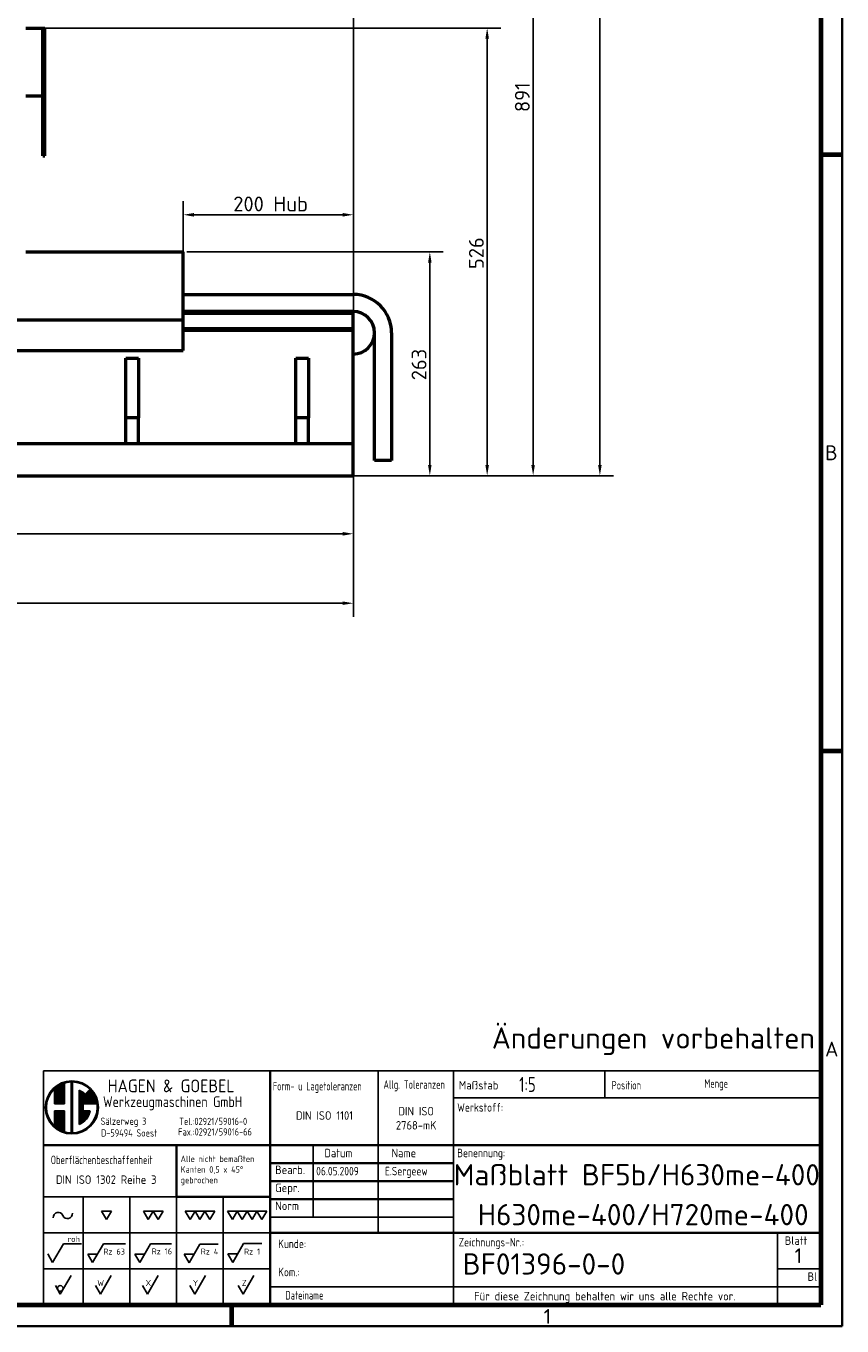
# Model space of a CAD drawing. Header units: millimetres. Extents: x 25 to 5920, y 25 to 4183.
# Tile 7 of 11: x 4960 to 5920, y 25 to 1553. Entities that reach past the tile are written whole.
import ezdxf
from ezdxf.enums import TextEntityAlignment as Align

# ---------------------------------------------------------------- set-up
doc = ezdxf.new("R2010")
doc.units = ezdxf.units.MM
doc.header["$LTSCALE"] = 5
doc.layers.get('0').update_dxf_attribs({"lineweight": 25})
for name, color, linetype, lineweight in [('AM_BOR', 7, 'Continuous', 50), ('Bemaßung (ISO)', 7, 'Continuous', 25), ('Rahmen (ISO)', 7, 'Continuous', 70), ('Sichtbar (ISO)', 7, 'Continuous', 50), ('Symbol (ISO)', 7, 'Continuous', 25), ('Titel (ISO)', 7, 'Continuous', 50)]:
    doc.layers.add(name, color=color, linetype=linetype, lineweight=lineweight)
doc.styles.add('ACDINTS_30', font='isocp.shx')
doc.styles.add('ACDINTS_31', font='isocp.shx')
doc.styles.add('ACDINTS_32', font='isocp.shx')
doc.styles.add('ACDINTS_33', font='isocp.shx')
doc.styles.add('ACDINTS_34', font='isocp.shx')
doc.styles.add('ACDINTS_35', font='isocp.shx')
doc.styles.add('ACDINTS_40', font='isocp.shx')
doc.styles.add('ACDINTS_41', font='isocp.shx')
doc.styles.add('Notiztext (DIN)', font='isocpeur.ttf')
doc.styles.get("Standard").update_dxf_attribs({"font": 'ISOCP.shx'})
doc.styles.add('TextStyle32', font='isocp.shx')
doc.styles.add('TextStyle51', font='isocp.shx', dxfattribs={"width": 0.8})
doc.styles.add('TextStyle52', font='isocp.shx', dxfattribs={"width": 0.8})
doc.styles.add('TextStyle53', font='isocp.shx')
doc.styles.add('TextStyle54', font='isocp.shx')
doc.styles.add('TextStyle55', font='isocp.shx', dxfattribs={"width": 0.8})
doc.styles.add('TextStyle56', font='isocp.shx', dxfattribs={"width": 0.8})
doc.styles.add('TextStyle59', font='isocp.shx', dxfattribs={"width": 0.8})
doc.styles.add('TextStyle60', font='isocp.shx', dxfattribs={"width": 0.8})
doc.styles.add('TextStyle61', font='isocp.shx', dxfattribs={"width": 0.8})
doc.styles.add('TextStyle62', font='isocp.shx')
doc.styles.add('TextStyle63', font='isocp.shx')
doc.styles.add('TextStyle64', font='isocp.shx', dxfattribs={"width": 0.8})
doc.styles.add('TextStyle65', font='isocp.shx', dxfattribs={"width": 0.8})
doc.dimstyles.new('Standard (DIN)', dxfattribs={"dimscale": 5, "dimtxt": 3.5, "dimasz": 2.5, "dimexe": 3.175, "dimexo": 0.8, "dimgap": 0.8, "dimtad": 1, "dimdec": 3, "dimrnd": 1e-08, "dimtxsty": 'Notiztext (DIN)', "dimcen": 0.09, "dimdle": 10, "dimclrd": 256, "dimclre": 256, "dimclrt": 256, "dimazin": 2, "dimtfac": 0.571429, "dimtdec": 3, "dimtmove": 0, "dimatfit": 3, "dimfxl": 1, "dimtolj": 1, "dimlwd": -1, "dimlwe": -1, "dimarcsym": 0})

# ---------------------------------------------------------------- blocks, each defined once
blk = doc.blocks.new('Ränder Hagen+Goebel Rahmen')
at = {"layer": 'Rahmen (ISO)', "linetype": 'Continuous', "lineweight": 35}
for p in [(1184, 836), (5, 5)]:
    blk.add_line(p, (1184, 5), dxfattribs=at)
at = {"layer": 'Rahmen (ISO)'}
for p, q in [((1179, 831), (1179, 10)), ((1179, 280.33), (1184, 280.33)), ((1179, 140.17), (1184, 140.17)), ((10, 10), (1179, 10)), ((1040.38, 10), (1040.38, 5))]:
    blk.add_line(p, q, dxfattribs=at)
at = {"layer": 'Symbol (ISO)', "char_height": 3.5, "style": 'Notiztext (DIN)'}
for s, insert, attachment_point in [('B', (1180, 210.25), 4), ('A', (1180, 70.08), 4), ('1', (1114.69, 9), 2)]:
    blk.add_mtext(s, dxfattribs=dict(at, insert=insert, attachment_point=attachment_point))
blk = doc.blocks.new('Schriftfelder Hagen+Goebel')
at = {"color": 7}
for p, q in [((294.29, 154.82), (111.41, 154.82)), ((111.41, 154.82), (111.41, 99.83)), ((294.29, 99.83), (294.29, 154.82)), ((111.41, 99.83), (294.29, 99.83))]:
    blk.add_line(p, q, dxfattribs=at)
at = {"color": 7, "linetype": 'Continuous', "lineweight": 25}
for p, q in [((114.07, 150.62), (114.07, 147.01)), ((114.34, 150.85), (114.34, 147.01)), ((114.6, 151.05), (114.6, 147.01)), ((114.87, 151.24), (114.87, 147.01)), ((115.13, 151.4), (115.13, 147.01)), ((115.4, 151.54), (115.4, 147.01)), ((115.67, 151.67), (115.67, 147.01)), ((115.93, 151.78), (115.93, 147.01)), ((116.2, 151.88), (116.2, 147.01)), ((116.39, 151.98), (116.39, 147.01)), ((117.99, 152.46), (117.99, 139.96)), ((118.25, 152.46), (118.25, 139.96)), ((119.85, 150.25), (119.85, 142.17)), ((120.12, 150.12), (120.12, 142.3)), ((120.38, 149.97), (120.38, 142.45)), ((120.65, 149.8), (120.65, 142.62)), ((121.23, 149.31), (122.36, 150.44)), ((121.71, 149.8), (121.71, 147.01)), ((121.98, 150.07), (121.98, 147.01)), ((122.25, 150.33), (122.25, 147.01)), ((122.51, 150.25), (122.51, 147.01)), ((122.78, 149.97), (122.78, 147.01)), ((114.07, 147.01), (116.39, 147.01)), ((120.78, 147.01), (124.06, 147.01)), ((120.78, 147.01), (120.78, 145.41)), ((120.92, 149.6), (120.92, 147.01)), ((121.18, 149.36), (121.18, 147.01)), ((121.45, 149.54), (121.45, 147.01)), ((123.04, 149.62), (123.04, 147.01)), ((123.31, 149.2), (123.31, 147.01)), ((123.58, 148.68), (123.58, 147.01)), ((123.84, 147.97), (123.84, 147.01)), ((114.07, 145.41), (114.07, 141.8)), ((114.07, 145.41), (116.39, 145.41)), ((114.34, 145.41), (114.34, 141.57)), ((114.6, 145.41), (114.6, 141.37)), ((114.87, 145.41), (114.87, 141.18)), ((115.13, 145.41), (115.13, 141.02)), ((115.4, 145.41), (115.4, 140.88)), ((115.67, 145.41), (115.67, 140.75)), ((115.93, 145.41), (115.93, 140.64)), ((116.2, 145.41), (116.2, 140.54)), ((116.39, 145.41), (116.39, 140.44)), ((120.78, 145.41), (122.44, 145.41)), ((120.92, 145.41), (120.92, 142.82)), ((121.18, 145.41), (121.18, 143.06)), ((121.45, 145.41), (121.45, 143.34)), ((121.71, 145.41), (121.71, 143.68)), ((121.98, 145.41), (121.98, 144.11)), ((122.25, 145.41), (122.25, 144.7)), ((111.41, 125.21), (142.75, 125.21)), ((120.75, 125.21), (120.75, 99.83)), ((131.75, 125.21), (131.75, 99.83)), ((142.75, 125.21), (142.75, 99.83)), ((153.75, 125.21), (153.75, 99.83)), ((111.41, 116.75), (164.75, 116.75)), ((111.41, 108.29), (164.75, 108.29))]:
    blk.add_line(p, q, dxfattribs=at)
at = {"color": 7, "linetype": 'Continuous', "lineweight": 35}
blk.add_line((142.75, 125.21), (164.75, 125.21), dxfattribs=at)
for p, q in [((125.1, 121.84), (127.41, 121.84)), ((125.1, 121.84), (126.25, 119.84)), ((126.25, 119.84), (127.41, 121.84)), ((134.94, 121.85), (137.25, 121.85)), ((134.94, 121.85), (136.1, 119.85)), ((136.1, 119.85), (137.25, 121.85)), ((137.25, 121.85), (138.41, 119.85)), ((137.25, 121.85), (139.56, 121.85)), ((138.41, 119.85), (139.56, 121.85)), ((144.79, 121.84), (147.1, 121.84)), ((144.79, 121.84), (145.94, 119.84)), ((145.94, 119.84), (147.1, 121.84)), ((148.25, 119.84), (147.1, 121.84)), ((149.41, 121.84), (147.1, 121.84)), ((149.41, 121.84), (148.25, 119.84)), ((149.41, 121.84), (150.56, 119.84)), ((149.41, 121.84), (151.72, 121.84)), ((150.56, 119.84), (151.72, 121.84)), ((154.73, 121.84), (155.88, 119.84)), ((154.73, 121.84), (157.04, 121.84)), ((155.88, 119.84), (157.04, 121.84)), ((157.04, 121.84), (159.35, 121.84)), ((157.04, 121.84), (158.19, 119.84)), ((158.19, 119.84), (159.35, 121.84)), ((161.66, 121.84), (159.35, 121.84)), ((160.5, 119.84), (159.35, 121.84)), ((161.66, 121.84), (160.5, 119.84)), ((161.66, 121.84), (163.97, 121.84)), ((161.66, 121.84), (162.81, 119.84)), ((162.81, 119.84), (163.97, 121.84)), ((113.6, 109.77), (116.15, 114.17)), ((116.15, 114.17), (120.35, 114.17)), ((123.01, 109.74), (125.55, 114.14)), ((125.55, 114.14), (130.76, 114.14)), ((134.08, 109.74), (136.62, 114.14)), ((136.62, 114.14), (141.57, 114.14)), ((145.69, 109.7), (148.23, 114.1)), ((148.23, 114.1), (152.55, 114.1)), ((155.96, 109.79), (158.5, 114.19)), ((158.5, 114.19), (162.82, 114.19)), ((112.45, 111.77), (113.6, 109.77)), ((121.85, 111.74), (123.01, 109.74)), ((121.85, 111.74), (124.16, 111.74)), ((132.92, 111.74), (134.08, 109.74)), ((132.92, 111.74), (135.23, 111.74)), ((144.53, 111.7), (146.84, 111.7)), ((144.53, 111.7), (145.69, 109.7)), ((154.81, 111.79), (157.12, 111.79)), ((154.81, 111.79), (155.96, 109.79)), ((114.25, 104.33), (115.4, 102.33)), ((115.4, 102.33), (117.94, 106.73)), ((123.7, 104.33), (124.85, 102.33)), ((124.85, 102.33), (127.39, 106.73)), ((134.76, 104.33), (135.92, 102.33)), ((135.92, 102.33), (138.46, 106.73)), ((145.85, 104.33), (147.01, 102.33)), ((147.01, 102.33), (149.55, 106.73)), ((157.23, 104.33), (158.39, 102.33)), ((158.39, 102.33), (160.93, 106.73))]:
    blk.add_line(p, q)
at = {"color": 7, "lineweight": 35}
blk.add_line((164.75, 120.98), (164.75, 99.83), dxfattribs=at)
at = {"color": 7, "linetype": 'Continuous', "lineweight": 25}
for radius in [6.25, 5.99]:
    blk.add_circle((118.12, 146.21), radius, dxfattribs=at)
blk.add_circle((115.4, 103.66), 0.667)
for start, end in [(45, 66.8002), (293.1998, 349.5243)]:
    blk.add_arc((118.12, 146.21), 4.39, start, end, dxfattribs=at)
for centre, start, end in [((114.92, 120.36), 21.9122, 185.4858), ((117.09, 121.23), 201.9122, 5.4858)]:
    blk.add_arc(centre, 1.17, start, end)
at = {"layer": 'AM_BOR', "color": 7, "linetype": 'Continuous', "lineweight": 35}
for p, q in [((164.75, 154.82), (164.75, 120.98)), ((111.41, 137.35), (294.29, 137.35)), ((142.75, 125.21), (142.75, 137.35))]:
    blk.add_line(p, q, dxfattribs=at)
at = {"layer": 'AM_BOR', "color": 7, "linetype": 'Continuous', "lineweight": 25}
for p, q in [((190.15, 154.82), (190.15, 116.75)), ((207.93, 154.82), (207.93, 99.83)), ((243.49, 154.82), (243.49, 148.49)), ((207.93, 148.49), (294.29, 148.49)), ((174.91, 137.35), (174.91, 120.43)), ((164.75, 120.43), (207.93, 120.43)), ((284.13, 116.75), (284.13, 99.83)), ((284.13, 108.29), (294.29, 108.29)), ((164.75, 104.06), (294.29, 104.06))]:
    blk.add_line(p, q, dxfattribs=at)
at = {"layer": 'AM_BOR', "color": 7, "lineweight": 35}
blk.add_line((164.75, 116.75), (294.29, 116.75), dxfattribs=at)
at = {"layer": 'Titel (ISO)', "color": 7, "linetype": 'Continuous', "lineweight": 35}
for p, q in [((164.75, 133.12), (207.93, 133.12)), ((164.75, 128.89), (207.93, 128.89)), ((207.93, 124.66), (164.75, 124.66))]:
    blk.add_line(p, q, dxfattribs=at)
at = {"color": 7}
blk.add_text('HAGEN & GOEBEL', height=3, dxfattribs=at).set_placement((126.55, 149.76))
at = {"color": 7, "width": 0.9}
for s, height, p in [('Werkzeugmaschinen GmbH', 2.5, (125.45, 146.3)), ('Sälzerweg 3', 1.7, (124.88, 142.11)), ('Tel.:02921/59016-0', 1.7, (143.38, 142.07)), ('D-59494 Soest', 1.7, (124.99, 139.35)), ('Fax.:02921/59016-66', 1.7, (143.13, 139.6))]:
    blk.add_text(s, height=height, dxfattribs=at).set_placement(p)
at = {"color": 7, "style": 'ACDINTS_30', "width": 0.8}
blk.add_text('Oberflächenbeschaffenheit', height=2, dxfattribs=at).set_placement((113.16, 132.88))
at = {"color": 7, "style": 'ACDINTS_30'}
for s, p in [('Gepr.', (165.95, 126.31)), ('Norm', (165.95, 122.08))]:
    blk.add_text(s, height=2, dxfattribs=at).set_placement(p)
at = {"color": 7, "char_height": 2, "attachment_point": 1, "line_spacing_factor": 0.332}
for s, insert in [('\\fISOCP|b0|i0;\\W0.90;\\H2.0000;Werkstoff:', (208.77, 147.21)), ('\\fISOCP|b0|i0;\\W0.90;\\H2.0000;Benennung:', (208.76, 136.5)), ('\\fISOCP|b0|i0;\\W0.90;\\H2.0000;Zeichnungs-Nr.:', (209.11, 115.53))]:
    blk.add_mtext(s, dxfattribs=dict(at, insert=insert))
at = {"char_height": 1.4}
for s, insert, attachment_point, style in [('roh', (117.1, 114.56), 7, 'ACDINTS_40'), ('Rz 63', (125.53, 111.62), 7, 'ACDINTS_40'), ('Rz 16', (136.89, 111.67), 7, 'ACDINTS_40'), ('Rz 4', (148.45, 111.63), 7, 'ACDINTS_40'), ('Rz 1', (158.63, 111.62), 7, 'ACDINTS_40'), ('W', (125.69, 104.24), 9, 'ACDINTS_41'), ('X', (136.76, 104.25), 9, 'ACDINTS_41'), ('Y', (147.85, 104.24), 9, 'ACDINTS_41'), ('Z', (159.23, 104.26), 9, 'ACDINTS_41')]:
    blk.add_mtext(s, dxfattribs=dict(at, insert=insert, attachment_point=attachment_point, style=style))
at = {"color": 7, "insert": (166.66, 115.16), "char_height": 2, "width": 31.2179, "attachment_point": 1, "line_spacing_factor": 0.996}
blk.add_mtext('\\fISOCP|b0|i0;\\W0.90;\\H2.0000;Kunde:\\P\\PKom.:', dxfattribs=at)
at = {"layer": 'AM_BOR', "color": 7, "style": 'ACDINTS_30'}
for s, width, p in [('Menge', 0.8, (266.9, 150.83)), ('Form- u Lagetoleranzen', 0.75, (165.41, 150.21)), ('Allg. Toleranzen', 0.7, (191.43, 150.6)), ('Position', 0.8, (245.09, 150.43)), ('Dateiname', 0.8, (168.36, 101.05))]:
    blk.add_text(s, height=2, dxfattribs=dict(at, width=width)).set_placement(p)
for s, p in [('Maßstab', (209.15, 150.43)), ('Bearb.', (165.95, 130.54))]:
    blk.add_text(s, height=2, dxfattribs=at).set_placement(p)
at = {"layer": 'AM_BOR', "color": 7, "style": 'ACDINTS_32', "width": 0.983632}
blk.add_text('Datum', height=2, dxfattribs=at).set_placement((180.84, 134.48), align=Align.CENTER)
at = {"layer": 'AM_BOR', "color": 7, "style": 'ACDINTS_31'}
blk.add_text('Name', height=2, dxfattribs=at).set_placement((199.12, 134.48), align=Align.RIGHT)
at = {"layer": 'AM_BOR', "color": 7, "style": 'ACDINTS_32'}
for s, p in [('Blatt', (288.5, 113.9)), ('Bl', (292.31, 105.44))]:
    blk.add_text(s, height=2, dxfattribs=at).set_placement(p, align=Align.CENTER)
at = {"layer": 'AM_BOR', "color": 7, "line_spacing_factor": 0.996}
for s, insert, char_height, width, attachment_point, style in [('DIN ISO 2768-mK', (199.12, 141), 2, 15.0375, 8, 'ACDINTS_34'), (' \\PAlle nicht bemaßten Kanten 0,5 x 45° gebrochen', (143.71, 137.35), 1.5, 20.5101, 1, 'ACDINTS_35')]:
    blk.add_mtext(s, dxfattribs=dict(at, insert=insert, char_height=char_height, width=width, attachment_point=attachment_point, style=style))
at = {"layer": 'AM_BOR', "color": 7, "char_height": 2, "line_spacing_factor": 0.332}
for s, insert, attachment_point, style in [('DIN ISO 1101', (177.55, 143.3), 8, 'ACDINTS_34'), ('DIN ISO 1302 Reihe 3', (114.36, 130.23), 1, 'ACDINTS_33'), ('Für diese Zeichnung behalten wir uns alle Rechte vor.', (212.76, 102.85), 1, 'ACDINTS_33')]:
    blk.add_mtext(s, dxfattribs=dict(at, insert=insert, attachment_point=attachment_point, style=style))
at = {"layer": 'AM_BOR', "color": 7}
for tag, p, height, style, width in [('Maßstab:', (223.33, 149.84), 3.5, 'TextStyle64', 0.8), ('Positionsnummer', (254.96, 149.95), 3.5, 'TextStyle61', 0.8), ('Menge', (277.56, 149.84), 3.5, 'TextStyle60', 0.8), ('Material', (224.04, 143.99), 3, 'TextStyle52', 0.8), ('Halbzeug_(1.Zeile)', (261.93, 144.06), 3, 'TextStyle56', 0.8), ('Material_(2.Zeile)', (224.02, 139.81), 3, 'TextStyle51', 0.8), ('Halbzeug_(2.Zeile)', (261.93, 139.78), 3, 'TextStyle55', 0.8), ('ERSTELLUNGSDATUM', (175.59, 130.24), 2, 'TextStyle63', 0.9), ('AUTOR', (191.76, 130.24), 2, 'TextStyle62', 0.9), ('KONTROLLIERT_VON', (192.23, 126.32), 2, 'TextStyle54', 0.9), ('KONTROLLDATUM', (175.75, 126.01), 2, 'TextStyle53', 0.9), ('Beschreibung_2', (213.59, 121), 3.5, 'TextStyle59', 0.8), ('DATEINAME', (179.92, 100.78), 2.5, 'TextStyle65', 0.8)]:
    blk.add_attdef(tag, p, '', height=height, dxfattribs=dict(at, style=style, width=width))
at = {"layer": 'AM_BOR', "color": 7, "style": 'TextStyle32'}
blk.add_attdef('Plot-Datum', text='', height=3, dxfattribs=at).set_placement((288.92, 100.24), align=Align.CENTER)
at = {"layer": 'Titel (ISO)', "style": 'Notiztext (DIN)'}
blk.add_attdef('TITEL', text='', height=5, dxfattribs=at).set_placement((207.93, 127), align=Align.MIDDLE_LEFT)
blk.add_attdef('Blattnummer', text='', height=3.5, dxfattribs=at).set_placement((290.13, 111.34), align=Align.MIDDLE_CENTER)
at = {"layer": 'Titel (ISO)', "color": 7, "style": 'Notiztext (DIN)'}
blk.add_attdef('BAUTEILNUMMER', text='', height=5, dxfattribs=at).set_placement((210.03, 109.41), align=Align.MIDDLE_LEFT)
blk = doc.blocks.new('*D8')
at = {"layer": 'Bemaßung (ISO)'}
for p, q in [((3497.2, 1097.8), (3497.2, 858.6)), ((5345.2, 1058.3), (5345.2, 858.6)), ((3509.7, 874.4), (5332.7, 874.4))]:
    blk.add_line(p, q, dxfattribs=at)
for points in [[(3509.7, 876.5), (3509.7, 872.4), (3497.2, 874.4)], [(5332.7, 876.5), (5332.7, 872.4), (5345.2, 874.4)]]:
    blk.add_solid(points, dxfattribs=at)
at = {"layer": 'Defpoints', "color": 0}
for p in [(3497.2, 1101.8), (5345.2, 1062.3), (5345.2, 874.4)]:
    blk.add_point(p, dxfattribs=at)
at = {"layer": 'Bemaßung (ISO)', "insert": (4380, 896), "char_height": 17.5, "attachment_point": 1, "style": 'Notiztext (DIN)'}
blk.add_mtext('\\A1;ca. 1848', dxfattribs=at)
blk = doc.blocks.new('*D10')
at = {"layer": 'Bemaßung (ISO)'}
for p, q in [((5145.2, 1211.3), (5145.2, 1346.8)), ((5345.2, 1199.3), (5345.2, 1346.8)), ((5157.7, 1330.9), (5332.7, 1330.9))]:
    blk.add_line(p, q, dxfattribs=at)
for points in [[(5157.7, 1333), (5157.7, 1328.8), (5145.2, 1330.9)], [(5332.7, 1333), (5332.7, 1328.8), (5345.2, 1330.9)]]:
    blk.add_solid(points, dxfattribs=at)
at = {"layer": 'Defpoints', "color": 0}
for p in [(5345.2, 1330.9), (5145.2, 1207.3), (5345.2, 1195.3)]:
    blk.add_point(p, dxfattribs=at)
at = {"layer": 'Bemaßung (ISO)', "insert": (5204, 1352.4), "char_height": 17.5, "attachment_point": 1, "style": 'Notiztext (DIN)'}
blk.add_mtext('\\A1;200 Hub', dxfattribs=at)
blk = doc.blocks.new('*D11')
at = {"layer": 'Bemaßung (ISO)'}
for p, q in [((5149.2, 1287.3), (5451, 1287.3)), ((5435.2, 1036.8), (5435.2, 1274.8)), ((3929.2, 1024.3), (5451, 1024.3))]:
    blk.add_line(p, q, dxfattribs=at)
for points in [[(5433.1, 1274.8), (5437.2, 1274.8), (5435.2, 1287.3)], [(5433.1, 1036.8), (5437.2, 1036.8), (5435.2, 1024.3)]]:
    blk.add_solid(points, dxfattribs=at)
at = {"layer": 'Defpoints', "color": 0}
for p in [(5145.2, 1287.3), (5435.2, 1287.3), (3925.2, 1024.3)]:
    blk.add_point(p, dxfattribs=at)
at = {"layer": 'Bemaßung (ISO)', "insert": (5413.7, 1136.4), "char_height": 17.5, "attachment_point": 1, "rotation": 90, "style": 'Notiztext (DIN)'}
blk.add_mtext('\\A1;263', dxfattribs=at)
blk = doc.blocks.new('*D12')
at = {"layer": 'Bemaßung (ISO)'}
for p, q in [((4964.2, 1550.3), (5518.5, 1550.3)), ((5502.6, 1036.8), (5502.6, 1537.8)), ((3929.2, 1024.3), (5518.5, 1024.3))]:
    blk.add_line(p, q, dxfattribs=at)
for points in [[(5500.5, 1537.8), (5504.7, 1537.8), (5502.6, 1550.3)], [(5500.5, 1036.8), (5504.7, 1036.8), (5502.6, 1024.3)]]:
    blk.add_solid(points, dxfattribs=at)
at = {"layer": 'Defpoints', "color": 0}
for p in [(4960.2, 1550.3), (5502.6, 1550.3), (3925.2, 1024.3)]:
    blk.add_point(p, dxfattribs=at)
at = {"layer": 'Bemaßung (ISO)', "insert": (5481.1, 1267.1), "char_height": 17.5, "attachment_point": 1, "rotation": 90, "style": 'Notiztext (DIN)'}
blk.add_mtext('\\A1;526', dxfattribs=at)
blk = doc.blocks.new('*D13')
at = {"layer": 'Bemaßung (ISO)'}
for p, q in [((4947.2, 3306.3), (5651.1, 3306.3)), ((5635.2, 1036.8), (5635.2, 3293.8)), ((3929.2, 1024.3), (5651.1, 1024.3))]:
    blk.add_line(p, q, dxfattribs=at)
for points in [[(5633.1, 3293.8), (5637.3, 3293.8), (5635.2, 3306.3)], [(5633.1, 1036.8), (5637.3, 1036.8), (5635.2, 1024.3)]]:
    blk.add_solid(points, dxfattribs=at)
at = {"layer": 'Defpoints', "color": 0}
for p in [(4943.2, 3306.3), (5635.2, 3306.3), (3925.2, 1024.3)]:
    blk.add_point(p, dxfattribs=at)
at = {"layer": 'Bemaßung (ISO)', "insert": (5613.7, 2121.9), "char_height": 17.5, "attachment_point": 1, "rotation": 90, "style": 'Notiztext (DIN)'}
blk.add_mtext('\\A1;ca. 2282', dxfattribs=at)
blk = doc.blocks.new('*D15')
at = {"layer": 'Bemaßung (ISO)'}
for p, q in [((4230.7, 1429.6), (4230.7, 940.1)), ((5345.2, 1058.3), (5345.2, 940.1)), ((5332.7, 956), (4243.2, 956))]:
    blk.add_line(p, q, dxfattribs=at)
for points in [[(4243.2, 958.1), (4243.2, 953.9), (4230.7, 956)], [(5332.7, 958.1), (5332.7, 953.9), (5345.2, 956)]]:
    blk.add_solid(points, dxfattribs=at)
at = {"layer": 'Defpoints', "color": 0}
for p in [(4230.7, 1433.6), (5345.2, 1062.3), (4230.7, 956)]:
    blk.add_point(p, dxfattribs=at)
at = {"layer": 'Bemaßung (ISO)', "insert": (4751.2, 977.5), "char_height": 17.5, "attachment_point": 1, "style": 'Notiztext (DIN)'}
blk.add_mtext('\\A1;ca. 1115', dxfattribs=at)
blk = doc.blocks.new('*D16')
at = {"layer": 'Bemaßung (ISO)'}
for p, q in [((5255.2, 1865.3), (5255.2, 2017.1)), ((5345.2, 1199.3), (5345.2, 2017.1)), ((5267.7, 2001.3), (5332.7, 2001.3))]:
    blk.add_line(p, q, dxfattribs=at)
for points in [[(5267.7, 2003.4), (5267.7, 1999.2), (5255.2, 2001.3)], [(5332.7, 2003.4), (5332.7, 1999.2), (5345.2, 2001.3)]]:
    blk.add_solid(points, dxfattribs=at)
at = {"layer": 'Defpoints', "color": 0}
for p in [(5345.2, 2001.3), (5255.2, 1861.3), (5345.2, 1195.3)]:
    blk.add_point(p, dxfattribs=at)
at = {"layer": 'Bemaßung (ISO)', "insert": (5295.7, 2022.8), "char_height": 17.5, "attachment_point": 1, "style": 'Notiztext (DIN)'}
blk.add_mtext('\\A1;90', dxfattribs=at)
blk = doc.blocks.new('*D17')
at = {"layer": 'Bemaßung (ISO)'}
for p, q in [((5270.7, 1915.3), (5395.1, 1915.3)), ((5427.3, 1915.3), (5572.5, 1915.3)), ((5556.7, 1036.8), (5556.7, 1902.8)), ((3929.2, 1024.3), (5572.5, 1024.3))]:
    blk.add_line(p, q, dxfattribs=at)
for points in [[(5554.6, 1902.8), (5558.7, 1902.8), (5556.7, 1915.3)], [(5554.6, 1036.8), (5558.7, 1036.8), (5556.7, 1024.3)]]:
    blk.add_solid(points, dxfattribs=at)
at = {"layer": 'Defpoints', "color": 0}
for p in [(5266.7, 1915.3), (5556.7, 1915.3), (3925.2, 1024.3)]:
    blk.add_point(p, dxfattribs=at)
at = {"layer": 'Bemaßung (ISO)', "insert": (5535.2, 1451.6), "char_height": 17.5, "attachment_point": 1, "rotation": 90, "style": 'Notiztext (DIN)'}
blk.add_mtext('\\A1;891', dxfattribs=at)

msp = doc.modelspace()

# ---------------------------------------------------------------- linework, layer by layer
at = {"layer": 'Sichtbar (ISO)'}
for p, q in [((4960.1585, 1550.2699), (4980.1585, 1550.2699)), ((4980.1585, 1550.2699), (4980.1585, 1470.2699)), ((4980.1585, 1550.2699), (4982.1585, 1550.2699)), ((4980.1585, 1400.2699), (4980.1585, 1550.2699)), ((4982.1585, 1400.2699), (4982.1585, 1550.2699)), ((4980.1585, 1470.2699), (4960.1585, 1470.2699)), ((4980.1585, 1400.2699), (4982.1585, 1400.2699)), ((4960.1585, 1287.2699), (5145.1585, 1287.2699)), ((5145.1585, 1207.2699), (5145.1585, 1287.2699)), ((5145.1585, 1237.2699), (5345.1585, 1237.2699)), ((4145.1585, 1207.2699), (5145.1585, 1207.2699)), ((5345.1585, 1217.2699), (5145.1585, 1217.2699)), ((5145.1585, 1215.2699), (5345.1585, 1215.2699)), ((5145.1585, 1171.2699), (5145.1585, 1207.2699)), ((5345.1585, 1215.2699), (5345.1585, 1217.2699)), ((5345.1585, 1197.2699), (5345.1585, 1215.2699)), ((5145.1585, 1197.2699), (5345.1585, 1197.2699)), ((5145.1585, 1195.2699), (5345.1585, 1195.2699)), ((5345.1585, 1195.2699), (5345.1585, 1197.2699)), ((5345.1585, 1167.2699), (5345.1585, 1195.2699)), ((5370.1585, 1042.2699), (5370.1585, 1192.2699)), ((5390.1585, 1192.2699), (5390.1585, 1042.2699)), ((4618.1944, 1171.2699), (5145.1585, 1171.2699)), ((5077.6585, 1092.2699), (5077.6585, 1162.2699)), ((5077.6585, 1162.2699), (5092.6585, 1162.2699)), ((5092.6585, 1162.2699), (5092.6585, 1092.2699)), ((5277.6585, 1092.2699), (5277.6585, 1162.2699)), ((5277.6585, 1162.2699), (5292.6585, 1162.2699)), ((5292.6585, 1162.2699), (5292.6585, 1092.2699)), ((5345.1585, 1062.2699), (5345.1585, 1167.2699)), ((5077.6585, 1062.2699), (5077.6585, 1092.2699)), ((5092.6585, 1092.2699), (5077.6585, 1092.2699)), ((5092.6585, 1062.2699), (5092.6585, 1092.2699)), ((5277.6585, 1062.2699), (5277.6585, 1092.2699)), ((5292.6585, 1092.2699), (5277.6585, 1092.2699)), ((5292.6585, 1062.2699), (5292.6585, 1092.2699)), ((4610.7634, 1062.2699), (5345.1585, 1062.2699)), ((5345.1585, 1024.2699), (5345.1585, 1062.2699)), ((5390.1585, 1042.2699), (5370.1585, 1042.2699)), ((3925.1585, 1024.2699), (5345.1585, 1024.2699))]:
    msp.add_line(p, q, dxfattribs=at)
for radius, start, end in [(45, 0, 90), (25, 0, 90), (25, 270, 0)]:
    msp.add_arc((5345.1585, 1192.2699), radius, start, end, dxfattribs=at)

# ---------------------------------------------------------------- block references
at = {"xscale": 5, "yscale": 5, "zscale": 5}
msp.add_blockref('Ränder Hagen+Goebel Rahmen', (0, 0), dxfattribs=at)
ref = msp.add_blockref('Schriftfelder Hagen+Goebel', (4423.5331, -449.1417), dxfattribs=dict(xscale=5, yscale=5, zscale=5))
ref.add_attrib('Blattnummer', '1 ', dxfattribs={"layer": 'Titel (ISO)', "height": 17.5, "style": 'Notiztext (DIN)'}).set_placement((5874.2035, 107.5366), align=Align.MIDDLE_CENTER)
ref.add_attrib('TITEL', 'Maßblatt BF5b/H630me-400 ', dxfattribs={"layer": 'Titel (ISO)', "height": 25, "style": 'Notiztext (DIN)'}).set_placement((5463.2, 202.7325), align=Align.MIDDLE_LEFT)
ref.add_attrib('BAUTEILNUMMER', 'BF01396-0-0', dxfattribs={"layer": 'Titel (ISO)', "color": 7, "height": 25, "style": 'Notiztext (DIN)'}).set_placement((5473.6704, 97.9119), align=Align.MIDDLE_LEFT)
ref.add_attrib('Beschreibung_2', 'H630me-400/H720me-400', dxfattribs={"layer": 'AM_BOR', "color": 7, "height": 25, "style": 'Notiztext (DIN)'}).set_placement((5491.4642, 155.873), align=Align.MIDDLE_LEFT)
ref.add_attrib('AUTOR', 'E.Sergeew', (5382.3374, 202.05), dxfattribs={"layer": 'AM_BOR', "color": 7, "height": 10, "style": 'TextStyle62', "width": 0.9})
ref.add_attrib('ERSTELLUNGSDATUM', '06.05.2009', (5301.4903, 202.05), dxfattribs={"layer": 'AM_BOR', "color": 7, "height": 10, "style": 'TextStyle63', "width": 0.9})
ref.add_attrib('Maßstab:', '1:5', (5540.202, 300.0726), dxfattribs={"layer": 'AM_BOR', "color": 7, "height": 17.5, "style": 'TextStyle64', "width": 0.8})

# ---------------------------------------------------------------- texts
at = {"layer": 'Symbol (ISO)', "insert": (5508.0371, 375.9814), "char_height": 25, "width": 386.962942, "attachment_point": 1, "style": 'Notiztext (DIN)'}
msp.add_mtext('{\\fISOCPEUR|b0|i0;\\H25.0000;Änderungen vorbehalten}', dxfattribs=at)

# ---------------------------------------------------------------- dimensions: what is measured, and where the dimension line sits
at = {"layer": 'Bemaßung (ISO)'}
for base, p1, p2, angle, text, override, picture, middle in [((5635.2266, 3306.2699), (3925.1585, 1024.2699), (4943.1582, 3306.2699), 90, 'ca. <>', {"dimdec": 3, "dimtp": 0, "dimtm": 0, "dimtdec": 3, "dimatfit": 2}, '*D13', (5635.2266, 2163.9217)), ((4230.6585486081, 955.9775108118), (5345.1585486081, 1062.2698650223), (4230.6585486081, 1433.5698650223), 180, 'ca. <>', {"dimdec": 0, "dimtp": 0, "dimtm": 0, "dimtdec": 0, "dimatfit": 2}, '*D15', (4787.9085486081, 955.9775108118)), ((5345.1585, 1330.924), (5145.1585, 1207.2699), (5345.1585, 1195.2699), 180, '<> Hub', {"dimdec": 3, "dimtp": 0, "dimtm": 0, "dimtdec": 3, "dimatfit": 2}, '*D10', (5245.1585, 1330.924)), ((5345.1585, 874.4486), (3497.1585, 1101.7699), (5345.1585, 1062.2699), 180, 'ca. <>', {"dimdec": 3, "dimtp": 0, "dimtm": 0, "dimtdec": 3, "dimatfit": 2}, '*D8', (4421.1585, 874.4486))]:
    dim = msp.add_linear_dim(base=base, p1=p1, p2=p2, angle=angle, text=text, dimstyle='Standard (DIN)', override=override, dxfattribs=at)
    dim.commit()
    dim.dimension.update_dxf_attribs({"geometry": picture, "text_midpoint": middle, "dimtype": 160})
for base, p1, p2, angle, picture, middle in [((5345.1585, 2001.2699), (5255.1585, 1861.2699), (5345.1585, 1195.2699), 180, '*D16', (5306.1585, 2001.2699)), ((5556.6585, 1915.2699), (3925.1585, 1024.2699), (5266.6585, 1915.2699), 90, '*D17', (5556.6585, 1468.266)), ((5502.5906, 1550.2699), (3925.1585, 1024.2699), (4960.1585, 1550.2699), 90, '*D12', (5502.5906, 1283.7453)), ((5435.1585, 1287.2699), (3925.1585, 1024.2699), (5145.1585, 1287.2699), 90, '*D11', (5435.1585, 1152.9993))]:
    dim = msp.add_linear_dim(base=base, p1=p1, p2=p2, angle=angle, dimstyle='Standard (DIN)', override={"dimdec": 3, "dimtp": 0, "dimtm": 0, "dimtdec": 3, "dimatfit": 2}, dxfattribs=at)
    dim.commit()
    dim.dimension.update_dxf_attribs({"geometry": picture, "text_midpoint": middle, "dimtype": 160})

doc.saveas('drawing.dxf')
